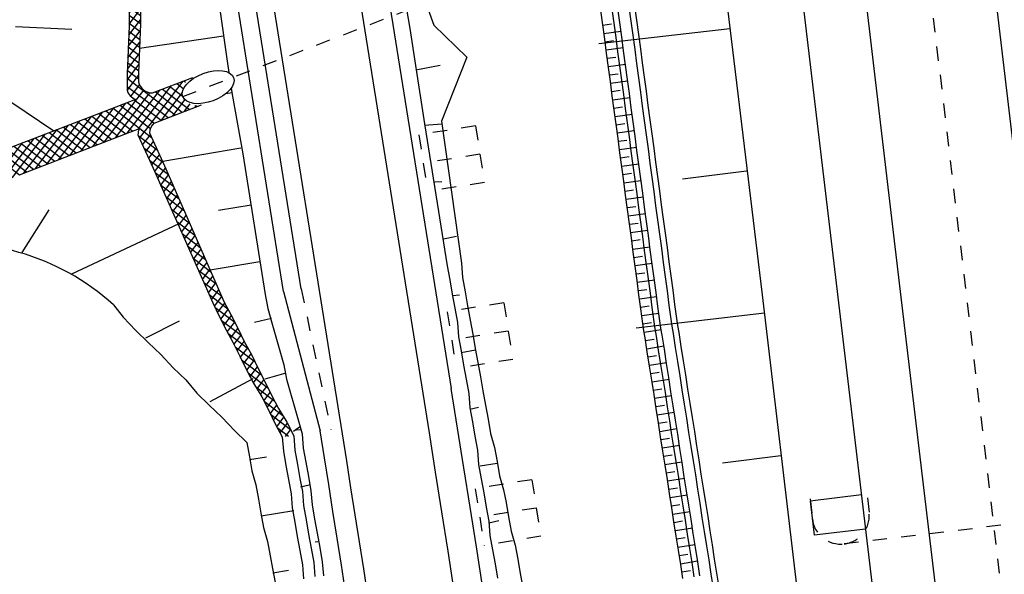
# Model space of a CAD drawing. Extents: x 447693 to 448165, y 439527 to 440695.
# Tile 30 of 88: x 447883 to 447917, y 439817 to 439837. Entities that reach past the tile are written whole.
import ezdxf

# ---------------------------------------------------------------- set-up
doc = ezdxf.new("R2010")
doc.units = 0
doc.header["$LTSCALE"] = 2
doc.header["$MEASUREMENT"] = 0
for name, pattern in [('ACAD_ISO05W100', [0.5, 0.25, -0.25]), ('ACAD_ISO10W100W', [0.5, 0.25, -0.25]), ('AUSGEZOGEN', [0]), ('PUNKTX2', [0.5, 0.25, -0.25]), ('STRICHLINIEX2', [0.5, 0.25, -0.25])]:
    doc.linetypes.add(name, pattern=pattern)
doc.layers.get('0').update_dxf_attribs({"linetype": 'AUSGEZOGEN'})
for name, color, linetype in [('DB-Bahnachse', 7, 'CONTINUOUS'), ('DB-Durchlässe', 15, 'CONTINUOUS'), ('DB-Gleisachse', 7, 'CONTINUOUS'), ('DB-GRABEN', 15, 'AUSGEZOGEN'), ('DB-HZV-Stützscheiben', 15, 'CONTINUOUS'), ('DB-Ingenieurbauwerke', 15, 'CONTINUOUS'), ('DB-Kabelanlagen', 15, 'CONTINUOUS'), ('DB-Regenrückhaltebecken_605', 15, 'CONTINUOUS'), ('DB-Wegboeschungen', 15, 'CONTINUOUS'), ('DB-Wege', 15, 'CONTINUOUS'), ('FBRTOP', 250, 'AUSGEZOGEN')]:
    doc.layers.add(name, color=color, linetype=linetype)

# ---------------------------------------------------------------- blocks, each defined once
blk = doc.blocks.new('*X370')
at = {"color": 0, "linetype": 'ByBlock'}
for p, q in [((-116557, -147207), (-116557, -147207)), ((-115596, -147200), (-115544, -147148)), ((-115538, -147171), (-115581, -147128)), ((-116496, -147465), (-116440, -147409)), ((-115145, -148837), (-116490, -147492)), ((-116436, -147722), (-116248, -147535)), ((-116375, -147979), (-115942, -147546)), ((-116314, -148237), (-115483, -147406)), ((-115243, -148420), (-116099, -147565)), ((-115341, -148004), (-115840, -147505)), ((-115440, -147587), (-115671, -147356)), ((-115046, -149254), (-116392, -147908)), ((-116253, -148494), (-115422, -147663)), ((-116192, -148752), (-115361, -147920)), ((-114948, -149670), (-116293, -148325)), ((-116131, -149009), (-115300, -148178)), ((-116071, -149266), (-115240, -148435)), ((-114849, -150087), (-116195, -148742)), ((-116010, -149524), (-115179, -148693)), ((-115949, -149781), (-115118, -148950)), ((-114751, -150504), (-116096, -149158)), ((-115888, -150039), (-115057, -149207)), ((-114652, -150920), (-115998, -149575)), ((-115827, -150296), (-114996, -149465)), ((-114554, -151337), (-115899, -149992)), ((-115767, -150553), (-114935, -149722)), ((-115706, -150811), (-114875, -149980)), ((-115645, -151068), (-114814, -150237)), ((-114455, -151754), (-115801, -150408)), ((-115584, -151325), (-114753, -150494)), ((-114357, -152170), (-115702, -150825)), ((-115523, -151583), (-114692, -150752)), ((-115462, -151840), (-114631, -151009)), ((-114258, -152587), (-115604, -151242)), ((-115402, -152098), (-114571, -151266)), ((-114160, -153004), (-115506, -151658)), ((-115341, -152355), (-114510, -151524)), ((-114062, -153420), (-115407, -152075)), ((-115280, -152612), (-114449, -151781)), ((-115219, -152870), (-114388, -152039)), ((-115158, -153127), (-114327, -152296)), ((-113963, -153837), (-115309, -152491)), ((-115098, -153384), (-114266, -152553)), ((-113865, -154254), (-115210, -152908)), ((-115037, -153642), (-114206, -152811)), ((-114976, -153899), (-114145, -153068)), ((-113766, -154670), (-115112, -153325)), ((-114915, -154157), (-114084, -153325)), ((-113668, -155087), (-115013, -153741)), ((-114854, -154414), (-114023, -153583)), ((-113569, -155504), (-114915, -154158)), ((-114794, -154671), (-113962, -153840)), ((-114733, -154929), (-113902, -154098)), ((-114672, -155186), (-113841, -154355)), ((-113471, -155920), (-114816, -154575)), ((-114611, -155444), (-113780, -154612)), ((-113372, -156337), (-114718, -154991)), ((-114550, -155701), (-113719, -154870)), ((-114489, -155958), (-113658, -155127)), ((-113274, -156753), (-114619, -155408)), ((-114429, -156216), (-113597, -155385)), ((-113176, -157170), (-114521, -155825)), ((-114368, -156473), (-113537, -155642)), ((-114307, -156730), (-113476, -155899)), ((-114246, -156988), (-113415, -156157)), ((-113077, -157587), (-114423, -156241)), ((-114185, -157245), (-113354, -156414)), ((-112979, -158003), (-114324, -156658)), ((-114125, -157503), (-113293, -156671)), ((-112880, -158420), (-114226, -157075)), ((-114064, -157760), (-113233, -156929)), ((-114003, -158017), (-113172, -157186)), ((-112782, -158837), (-114127, -157491)), ((-113942, -158275), (-113111, -157444)), ((-112683, -159253), (-114029, -157908)), ((-113881, -158532), (-113050, -157701)), ((-113820, -158789), (-112989, -157958)), ((-113760, -159047), (-112928, -158216)), ((-112585, -159670), (-113930, -158325)), ((-113699, -159304), (-112868, -158473)), ((-112486, -160087), (-113832, -158741)), ((-113638, -159562), (-112807, -158730)), ((-112388, -160503), (-113733, -159158)), ((-113577, -159819), (-112746, -158988)), ((-113516, -160076), (-112685, -159245)), ((-112289, -160920), (-113635, -159574)), ((-113456, -160334), (-112624, -159503)), ((-112191, -161337), (-113536, -159991)), ((-113395, -160591), (-112564, -159760)), ((-113334, -160849), (-112503, -160017)), ((-113273, -161106), (-112442, -160275)), ((-112093, -161753), (-113438, -160408)), ((-113212, -161363), (-112381, -160532)), ((-111994, -162170), (-113340, -160824)), ((-113151, -161621), (-112320, -160790)), ((-111896, -162587), (-113241, -161241)), ((-113091, -161878), (-112259, -161047)), ((-113030, -162135), (-112199, -161304)), ((-111797, -163003), (-113143, -161658)), ((-112969, -162393), (-112138, -161562)), ((-112908, -162650), (-112077, -161819)), ((-111699, -163420), (-113044, -162074)), ((-112847, -162908), (-112016, -162076)), ((-112787, -163165), (-111955, -162334)), ((-111600, -163837), (-112946, -162491)), ((-112726, -163422), (-111895, -162591)), ((-111502, -164253), (-112847, -162908)), ((-112665, -163680), (-111834, -162849)), ((-111403, -164670), (-112749, -163324)), ((-112604, -163937), (-111773, -163106)), ((-112543, -164194), (-111712, -163363)), ((-111413, -164978), (-112650, -163741)), ((-112482, -164452), (-111651, -163621)), ((-112422, -164709), (-111590, -163878)), ((-111672, -165038), (-112552, -164158)), ((-112361, -164967), (-111530, -164135)), ((-112247, -165171), (-111469, -164393)), ((-111930, -165098), (-112454, -164574)), ((-111833, -165075), (-111408, -164650)), ((-112188, -165158), (-112355, -164991)), ((-111419, -164980), (-111347, -164908))]:
    blk.add_line(p, q, dxfattribs=at)
blk = doc.blocks.new('*X385')
at = {"color": 0, "linetype": 'ByBlock'}
for p, q in [((-104565, -146034), (-103946, -145414)), ((-104105, -145876), (-104397, -145584)), ((-103874, -145789), (-104172, -145491)), ((-104079, -145866), (-103727, -145514)), ((-103727, -145617), (-103934, -145411)), ((-105576, -146409), (-104995, -145827)), ((-104817, -146119), (-105077, -145858)), ((-105044, -146195), (-104460, -145611)), ((-104579, -146039), (-104846, -145771)), ((-104341, -145958), (-104620, -145680)), ((-106585, -146781), (-105965, -146162)), ((-105964, -146563), (-106265, -146262)), ((-106101, -146615), (-105486, -146001)), ((-105733, -146476), (-106026, -146182)), ((-105510, -146380), (-105788, -146102)), ((-105288, -146284), (-105550, -146022)), ((-105055, -146199), (-105312, -145942)), ((-107567, -147126), (-106938, -146497)), ((-106909, -146890), (-107203, -146597)), ((-107064, -146942), (-106445, -146322)), ((-106671, -146810), (-106971, -146510)), ((-106433, -146730), (-106740, -146423)), ((-106195, -146650), (-106503, -146342)), ((-108531, -147454), (-107912, -146835)), ((-107847, -147225), (-108155, -146917)), ((-108052, -147293), (-107432, -146674)), ((-107611, -147143), (-107917, -146837)), ((-107380, -147056), (-107679, -146757)), ((-107148, -146970), (-107441, -146677)), ((-109883, -147851), (-109327, -147296)), ((-109436, -147722), (-108882, -147169)), ((-109051, -147612), (-109358, -147305)), ((-108804, -147540), (-109111, -147234)), ((-108988, -147594), (-108404, -147009)), ((-108562, -147465), (-108863, -147164)), ((-108324, -147385), (-108618, -147090)), ((-108086, -147305), (-108388, -147003)), ((-110777, -148109), (-110217, -147550)), ((-110039, -147897), (-110349, -147587)), ((-110330, -147980), (-109772, -147423)), ((-109792, -147825), (-110101, -147517)), ((-109545, -147754), (-109854, -147446)), ((-109298, -147683), (-109606, -147375)), ((-112118, -148496), (-111552, -147930)), ((-111671, -148367), (-111107, -147803)), ((-111274, -148253), (-111587, -147940)), ((-111027, -148181), (-111339, -147869)), ((-111224, -148238), (-110662, -147676)), ((-110780, -148110), (-111092, -147799)), ((-110533, -148039), (-110844, -147728)), ((-110286, -147968), (-110596, -147658)), ((-113460, -148883), (-112887, -148310)), ((-113013, -148754), (-112442, -148183)), ((-112509, -148609), (-112825, -148293)), ((-112262, -148537), (-112578, -148222)), ((-112565, -148625), (-111997, -148057)), ((-112015, -148466), (-112330, -148152)), ((-111768, -148395), (-112082, -148081)), ((-111521, -148324), (-111835, -148010)), ((-114369, -149156), (-113780, -148567)), ((-113743, -148966), (-114058, -148651)), ((-113913, -149018), (-113332, -148437)), ((-113497, -148894), (-113814, -148577)), ((-113250, -148822), (-113568, -148504)), ((-113003, -148751), (-113321, -148434)), ((-112756, -148680), (-113073, -148363)), ((-115179, -148693), (-115179, -148692)), ((-114719, -149262), (-115145, -148837)), ((-115118, -148950), (-115009, -148841)), ((-115057, -149207), (-114694, -148844)), ((-114826, -149295), (-114237, -148706)), ((-114475, -149188), (-114790, -148873)), ((-114231, -149114), (-114546, -148799)), ((-113987, -149040), (-114302, -148725))]:
    blk.add_line(p, q, dxfattribs=at)
blk = doc.blocks.new('*X386')
at = {"color": 0, "linetype": 'ByBlock'}
for p, q in [((-133685, -146198), (-133551, -146064)), ((-133403, -146488), (-133685, -146207)), ((-133625, -146456), (-133274, -146105)), ((-133031, -146543), (-133502, -146071)), ((-133347, -146496), (-132996, -146145)), ((-132658, -146597), (-133130, -146126)), ((-133070, -146537), (-132718, -146186)), ((-132792, -146578), (-132441, -146226)), ((-132285, -146652), (-132757, -146180)), ((-132514, -146618), (-132163, -146267)), ((-131912, -146706), (-132384, -146235)), ((-132237, -146659), (-131886, -146308)), ((-131540, -146761), (-132011, -146289)), ((-131959, -146700), (-131608, -146348)), ((-131682, -146740), (-131330, -146389)), ((-131167, -146815), (-131639, -146344)), ((-131404, -146781), (-131053, -146429)), ((-130794, -146870), (-131266, -146398)), ((-131127, -146821), (-130775, -146470)), ((-130421, -146925), (-130893, -146453)), ((-130849, -146862), (-130498, -146511)), ((-130571, -146903), (-130220, -146551)), ((-130049, -146979), (-130520, -146507)), ((-130294, -146943), (-129943, -146592)), ((-129676, -147034), (-130148, -146562)), ((-129303, -147088), (-129775, -146616)), ((-130016, -146984), (-129665, -146633)), ((-129739, -147024), (-129387, -146673)), ((-129461, -147065), (-129110, -146714)), ((-128931, -147143), (-129402, -146671)), ((-129183, -147106), (-128832, -146754)), ((-128542, -147213), (-129029, -146726)), ((-128906, -147146), (-128563, -146804)), ((-128125, -147311), (-128655, -146782)), ((-128633, -147192), (-128306, -146865)), ((-128376, -147252), (-128049, -146926)), ((-127709, -147409), (-128238, -146881)), ((-128118, -147313), (-127792, -146987)), ((-127861, -147374), (-127535, -147048)), ((-127293, -147507), (-127820, -146980)), ((-127603, -147434), (-127277, -147109)), ((-126877, -147605), (-127403, -147079)), ((-127345, -147495), (-127020, -147170)), ((-127088, -147556), (-126763, -147231)), ((-126461, -147703), (-126986, -147178)), ((-126830, -147616), (-126506, -147292)), ((-126045, -147801), (-126569, -147277)), ((-126573, -147677), (-126248, -147353)), ((-126315, -147737), (-125991, -147414)), ((-125629, -147899), (-126152, -147375)), ((-126057, -147798), (-125734, -147475)), ((-125800, -147859), (-125477, -147536)), ((-125213, -147997), (-125735, -147474)), ((-125542, -147919), (-125220, -147597)), ((-124797, -148095), (-125318, -147573)), ((-125285, -147980), (-124962, -147658)), ((-125027, -148040), (-124705, -147719)), ((-124381, -148192), (-124901, -147672)), ((-124769, -148101), (-124448, -147780)), ((-124512, -148162), (-124191, -147840)), ((-123964, -148290), (-124484, -147771)), ((-124254, -148222), (-123934, -147901)), ((-123560, -148377), (-124067, -147870)), ((-123997, -148283), (-123676, -147962)), ((-123187, -148432), (-123653, -147965)), ((-123739, -148343), (-123398, -148002)), ((-123468, -148390), (-123121, -148043)), ((-122814, -148486), (-123281, -148020)), ((-123190, -148431), (-122843, -148084)), ((-122913, -148472), (-122565, -148124)), ((-122441, -148541), (-122908, -148074)), ((-122635, -148512), (-122288, -148165)), ((-122069, -148595), (-122535, -148129)), ((-122358, -148553), (-122010, -148206)), ((-121696, -148650), (-122162, -148183)), ((-122080, -148594), (-121733, -148246)), ((-121802, -148634), (-121455, -148287)), ((-121323, -148704), (-121790, -148238)), ((-121525, -148675), (-121177, -148327)), ((-120950, -148759), (-121417, -148292)), ((-121247, -148715), (-120900, -148368)), ((-120578, -148813), (-121044, -148347)), ((-120970, -148756), (-120622, -148409)), ((-120692, -148797), (-120345, -148449)), ((-120205, -148868), (-120671, -148401)), ((-120414, -148837), (-120067, -148490)), ((-119832, -148922), (-120299, -148456)), ((-120137, -148878), (-119790, -148530)), ((-119460, -148977), (-119926, -148511)), ((-119859, -148918), (-119512, -148571)), ((-119582, -148959), (-119234, -148612)), ((-119087, -149031), (-119553, -148565)), ((-119304, -149000), (-118957, -148652)), ((-118714, -149086), (-119180, -148620)), ((-118329, -149152), (-118808, -148674)), ((-119027, -149040), (-118679, -148693)), ((-118749, -149081), (-118408, -148740)), ((-118476, -149126), (-118137, -148788)), ((-117942, -149222), (-118427, -148737)), ((-118206, -149174), (-117867, -148835)), ((-117554, -149291), (-118041, -148804)), ((-117936, -149223), (-117596, -148882)), ((-117666, -149271), (-117325, -148930)), ((-117167, -149360), (-117655, -148872)), ((-117396, -149319), (-117054, -148977)), ((-116791, -149418), (-117269, -148940)), ((-117127, -149368), (-116777, -149018)), ((-116429, -149462), (-116888, -149003)), ((-116851, -149410), (-116192, -148752)), ((-116570, -149448), (-116131, -149009)), ((-116206, -149367), (-116561, -149012)), ((-116096, -149158), (-116362, -148892)), ((-116195, -148742), (-116245, -148692))]:
    blk.add_line(p, q, dxfattribs=at)

msp = doc.modelspace()

# ---------------------------------------------------------------- linework, layer by layer
at = {"layer": 'DB-Bahnachse', "linetype": 'ACAD_ISO10W100W'}
msp.add_line((447913.823, 439843.659), (447918.904, 439800.951), dxfattribs=at)
at = {"layer": 'DB-Durchlässe', "linetype": 'STRICHLINIEX2'}
msp.add_line((447888.48, 439833.969), (447940.761, 439854.11), dxfattribs=at)
at = {"layer": 'DB-Durchlässe', "linetype": 'Continuous'}
msp.add_ellipse((447889.366, 439834.299), major_axis=(0.886, 0.332), ratio=0.534106, start_param=0, end_param=6.283185, dxfattribs=at)
at = {"layer": 'DB-Gleisachse', "linetype": 'Continuous'}
for p, q in [((447915.949, 439844.771), (447917.911, 439828.168)), ((447911.614, 439843.111), (447913.441, 439827.654)), ((447913.441, 439827.654), (447915.096, 439813.752))]:
    msp.add_line(p, q, dxfattribs=at)
at = {"layer": 'DB-GRABEN', "linetype": 'Continuous'}
for p, q in [((447905.695, 439851.874), (447908.678, 439827.052)), ((447907.556, 439836.335), (447902.986, 439835.808)), ((447887.425, 439834.099), (447888.826, 439834.638)), ((447885.735, 439833.45), (447886.837, 439833.873)), ((447887.476, 439833.047), (447889.133, 439833.684)), ((447882.337, 439832.144), (447886.007, 439833.554)), ((447882.78, 439831.243), (447886.785, 439832.782)), ((447886.664, 439832.736), (447886.964, 439832.851)), ((447908.133, 439831.368), (447905.901, 439831.086)), ((447908.678, 439827.052), (447910.334, 439813.15)), ((447908.76, 439826.407), (447904.289, 439825.893)), ((447892.343, 439822.295), (447892.585, 439822.473)), ((447909.337, 439821.441), (447907.303, 439821.184))]:
    msp.add_line(p, q, dxfattribs=at)
at = {"layer": 'DB-HZV-Stützscheiben', "linetype": 'PUNKTX2'}
for p, q in [((447898.684, 439832.947), (447896.709, 439832.632)), ((447898.684, 439832.947), (447898.999, 439830.972)), ((447896.709, 439832.632), (447897.024, 439830.657)), ((447898.999, 439830.972), (447897.024, 439830.657)), ((447899.674, 439826.776), (447897.699, 439826.461)), ((447899.674, 439826.776), (447899.989, 439824.801)), ((447897.699, 439826.461), (447898.014, 439824.486)), ((447899.989, 439824.801), (447898.014, 439824.486)), ((447900.65, 439820.603), (447898.675, 439820.288)), ((447900.65, 439820.603), (447900.966, 439818.628)), ((447898.675, 439820.288), (447898.991, 439818.313)), ((447900.966, 439818.628), (447898.991, 439818.313))]:
    msp.add_line(p, q, dxfattribs=at)
at = {"layer": 'DB-HZV-Stützscheiben', "linetype": 'ACAD_ISO05W100'}
for p, q in [((447898.842, 439831.96), (447896.867, 439831.645)), ((447899.831, 439825.789), (447897.856, 439825.473)), ((447900.808, 439819.615), (447898.833, 439819.3))]:
    msp.add_line(p, q, dxfattribs=at)
at = {"layer": 'DB-Ingenieurbauwerke', "linetype": 'Continuous'}
for p, q in [((447907.114, 439862.373), (447916.08, 439787.026)), ((447912.148, 439820.07), (447910.361, 439819.858)), ((447910.361, 439819.858), (447910.502, 439818.666)), ((447912.29, 439818.879), (447910.502, 439818.666))]:
    msp.add_line(p, q, dxfattribs=at)
at = {"layer": 'DB-Kabelanlagen', "linetype": 'STRICHLINIEX2'}
for p, q in [((447910.352, 439819.932), (447910.434, 439819.237)), ((447912.355, 439819.968), (447912.414, 439819.472)), ((447921.972, 439819.603), (447911.546, 439818.362))]:
    msp.add_line(p, q, dxfattribs=at)
for centre, start_param, end_param in [((447911.427, 439819.355), 2.474795, 4.045422), ((447911.421, 439819.354), 4.045563, 5.616374)]:
    msp.add_ellipse(centre, major_axis=(0.707, 0.707), ratio=1, start_param=start_param, end_param=end_param, dxfattribs=at)
at = {"layer": 'DB-Regenrückhaltebecken_605', "linetype": 'Continuous'}
for p, q in [((447904.117, 439836.605), (447904.05, 439837.1)), ((447904.315, 439836.631), (447904.248, 439837.127)), ((447903.125, 439836.472), (447903.059, 439836.967)), ((447903.522, 439836.525), (447903.455, 439837.021)), ((447903.72, 439836.552), (447903.654, 439837.047)), ((447903.192, 439835.976), (447903.125, 439836.472)), ((447903.127, 439836.462), (447903.424, 439836.503)), ((447903.588, 439836.029), (447903.522, 439836.525)), ((447903.787, 439836.056), (447903.72, 439836.552)), ((447904.183, 439836.109), (447904.117, 439836.605)), ((447904.381, 439836.136), (447904.315, 439836.631)), ((447903.166, 439836.173), (447903.76, 439836.255)), ((447903.853, 439835.56), (447903.787, 439836.056)), ((447904.249, 439835.614), (447904.183, 439836.109)), ((447904.448, 439835.64), (447904.381, 439836.136)), ((447903.258, 439835.481), (447903.192, 439835.976)), ((447903.204, 439835.883), (447903.501, 439835.925)), ((447903.655, 439835.534), (447903.588, 439836.029)), ((447903.243, 439835.594), (447903.837, 439835.677)), ((447903.325, 439834.985), (447903.258, 439835.481)), ((447903.721, 439835.038), (447903.655, 439835.534)), ((447903.919, 439835.065), (447903.853, 439835.56)), ((447904.316, 439835.118), (447904.249, 439835.614)), ((447904.514, 439835.145), (447904.448, 439835.64)), ((447903.282, 439835.305), (447903.579, 439835.346)), ((447903.321, 439835.015), (447903.915, 439835.098)), ((447903.788, 439834.543), (447903.721, 439835.038)), ((447903.986, 439834.569), (447903.919, 439835.065)), ((447904.382, 439834.622), (447904.316, 439835.118)), ((447904.58, 439834.649), (447904.514, 439835.145)), ((447903.391, 439834.49), (447903.325, 439834.985)), ((447903.359, 439834.726), (447903.657, 439834.767)), ((447903.458, 439833.994), (447903.391, 439834.49)), ((447903.398, 439834.436), (447903.993, 439834.519)), ((447903.854, 439834.047), (447903.788, 439834.543)), ((447904.052, 439834.074), (447903.986, 439834.569)), ((447904.449, 439834.127), (447904.382, 439834.622)), ((447904.647, 439834.153), (447904.58, 439834.649)), ((447903.437, 439834.147), (447903.734, 439834.188)), ((447903.524, 439833.498), (447903.458, 439833.994)), ((447903.92, 439833.552), (447903.854, 439834.047)), ((447904.119, 439833.578), (447904.052, 439834.074)), ((447904.515, 439833.631), (447904.449, 439834.127)), ((447904.713, 439833.658), (447904.647, 439834.153)), ((447903.476, 439833.858), (447904.07, 439833.94)), ((447904.582, 439833.136), (447904.515, 439833.631)), ((447904.78, 439833.162), (447904.713, 439833.658)), ((447903.515, 439833.568), (447903.812, 439833.61)), ((447903.59, 439833.003), (447903.524, 439833.498)), ((447903.553, 439833.279), (447904.148, 439833.361)), ((447903.987, 439833.056), (447903.92, 439833.552)), ((447904.185, 439833.083), (447904.119, 439833.578)), ((447903.657, 439832.507), (447903.59, 439833.003)), ((447903.592, 439832.989), (447903.889, 439833.031)), ((447904.053, 439832.56), (447903.987, 439833.056)), ((447904.252, 439832.587), (447904.185, 439833.083)), ((447904.648, 439832.64), (447904.582, 439833.136)), ((447904.846, 439832.667), (447904.78, 439833.162)), ((447903.631, 439832.7), (447904.225, 439832.783)), ((447904.714, 439832.145), (447904.648, 439832.64)), ((447904.913, 439832.171), (447904.846, 439832.667)), ((447903.723, 439832.012), (447903.657, 439832.507)), ((447903.67, 439832.411), (447903.967, 439832.452)), ((447904.12, 439832.065), (447904.053, 439832.56)), ((447904.318, 439832.091), (447904.252, 439832.587)), ((447903.709, 439832.121), (447904.303, 439832.204)), ((447903.79, 439831.516), (447903.723, 439832.012)), ((447904.186, 439831.569), (447904.12, 439832.065)), ((447904.384, 439831.596), (447904.318, 439832.091)), ((447904.781, 439831.649), (447904.714, 439832.145)), ((447904.979, 439831.676), (447904.913, 439832.171)), ((447903.747, 439831.832), (447904.045, 439831.873)), ((447903.786, 439831.542), (447904.38, 439831.625)), ((447904.451, 439831.1), (447904.384, 439831.596)), ((447904.847, 439831.153), (447904.781, 439831.649)), ((447905.045, 439831.18), (447904.979, 439831.676)), ((447903.856, 439831.021), (447903.79, 439831.516)), ((447903.825, 439831.253), (447904.122, 439831.294)), ((447904.253, 439831.074), (447904.186, 439831.569)), ((447903.923, 439830.525), (447903.856, 439831.021)), ((447903.864, 439830.964), (447904.458, 439831.046)), ((447904.319, 439830.578), (447904.253, 439831.074)), ((447904.517, 439830.605), (447904.451, 439831.1)), ((447904.914, 439830.658), (447904.847, 439831.153)), ((447905.112, 439830.684), (447905.045, 439831.18)), ((447903.903, 439830.674), (447904.2, 439830.716)), ((447904.385, 439830.083), (447904.319, 439830.578)), ((447904.584, 439830.109), (447904.517, 439830.605)), ((447904.98, 439830.162), (447904.914, 439830.658)), ((447905.178, 439830.189), (447905.112, 439830.684)), ((447903.989, 439830.029), (447903.923, 439830.525)), ((447903.941, 439830.385), (447904.536, 439830.468)), ((447903.98, 439830.096), (447904.277, 439830.137)), ((447904.055, 439829.534), (447903.989, 439830.029)), ((447904.019, 439829.806), (447904.613, 439829.889)), ((447904.452, 439829.587), (447904.385, 439830.083)), ((447904.65, 439829.614), (447904.584, 439830.109)), ((447905.047, 439829.667), (447904.98, 439830.162)), ((447905.245, 439829.693), (447905.178, 439830.189)), ((447904.122, 439829.038), (447904.055, 439829.534)), ((447904.058, 439829.517), (447904.355, 439829.558)), ((447904.518, 439829.091), (447904.452, 439829.587)), ((447904.717, 439829.118), (447904.65, 439829.614)), ((447905.113, 439829.171), (447905.047, 439829.667)), ((447905.311, 439829.198), (447905.245, 439829.693)), ((447904.097, 439829.227), (447904.691, 439829.31)), ((447905.179, 439828.676), (447905.113, 439829.171)), ((447905.378, 439828.702), (447905.311, 439829.198)), ((447904.188, 439828.543), (447904.122, 439829.038)), ((447904.135, 439828.938), (447904.432, 439828.979)), ((447904.585, 439828.596), (447904.518, 439829.091)), ((447904.783, 439828.623), (447904.717, 439829.118)), ((447904.174, 439828.649), (447904.768, 439828.731)), ((447904.255, 439828.047), (447904.188, 439828.543)), ((447904.651, 439828.1), (447904.585, 439828.596)), ((447904.849, 439828.127), (447904.783, 439828.623)), ((447905.246, 439828.18), (447905.179, 439828.676)), ((447905.444, 439828.207), (447905.378, 439828.702)), ((447904.213, 439828.359), (447904.51, 439828.401)), ((447904.252, 439828.07), (447904.846, 439828.152)), ((447905.312, 439827.685), (447905.246, 439828.18)), ((447905.51, 439827.711), (447905.444, 439828.207)), ((447904.321, 439827.552), (447904.255, 439828.047)), ((447904.29, 439827.78), (447904.588, 439827.822)), ((447904.718, 439827.605), (447904.651, 439828.1)), ((447904.916, 439827.631), (447904.849, 439828.127)), ((447904.388, 439827.056), (447904.321, 439827.552)), ((447904.329, 439827.491), (447904.924, 439827.574)), ((447904.784, 439827.109), (447904.718, 439827.605)), ((447904.982, 439827.136), (447904.916, 439827.631)), ((447905.379, 439827.189), (447905.312, 439827.685)), ((447905.577, 439827.216), (447905.51, 439827.711)), ((447904.368, 439827.202), (447904.665, 439827.243)), ((447904.85, 439826.614), (447904.784, 439827.109)), ((447905.049, 439826.64), (447904.982, 439827.136)), ((447905.445, 439826.693), (447905.379, 439827.189)), ((447905.643, 439826.72), (447905.577, 439827.216)), ((447904.454, 439826.561), (447904.388, 439827.056)), ((447904.407, 439826.913), (447905.001, 439826.994)), ((447904.445, 439826.625), (447904.743, 439826.664)), ((447904.488, 439826.304), (447904.454, 439826.561)), ((447904.884, 439826.363), (447904.85, 439826.614)), ((447905.082, 439826.39), (447905.049, 439826.64)), ((447905.478, 439826.448), (447905.445, 439826.693)), ((447905.512, 439826.202), (447905.478, 439826.448)), ((447905.676, 439826.475), (447905.643, 439826.72)), ((447905.71, 439826.231), (447905.676, 439826.475)), ((447904.484, 439826.335), (447905.078, 439826.415)), ((447904.524, 439826.047), (447904.488, 439826.304)), ((447904.525, 439826.042), (447904.821, 439826.086)), ((447904.919, 439826.111), (447904.884, 439826.363)), ((447904.957, 439825.862), (447904.919, 439826.111)), ((447905.117, 439826.14), (447905.082, 439826.39)), ((447905.155, 439825.893), (447905.117, 439826.14)), ((447905.55, 439825.955), (447905.512, 439826.202)), ((447905.747, 439825.986), (447905.71, 439826.231)), ((447904.562, 439825.8), (447904.524, 439826.047)), ((447904.601, 439825.553), (447904.562, 439825.8)), ((447904.57, 439825.751), (447905.162, 439825.844)), ((447904.997, 439825.615), (447904.957, 439825.862)), ((447905.194, 439825.646), (447905.155, 439825.893)), ((447905.589, 439825.708), (447905.55, 439825.955)), ((447905.787, 439825.74), (447905.747, 439825.986)), ((447905.864, 439825.245), (447905.787, 439825.74)), ((447904.679, 439825.059), (447904.601, 439825.553)), ((447904.616, 439825.461), (447904.912, 439825.509)), ((447905.074, 439825.121), (447904.997, 439825.615)), ((447905.272, 439825.152), (447905.194, 439825.646)), ((447905.667, 439825.214), (447905.589, 439825.708)), ((447904.661, 439825.173), (447905.254, 439825.268)), ((447904.756, 439824.565), (447904.679, 439825.059)), ((447905.152, 439824.627), (447905.074, 439825.121)), ((447905.349, 439824.658), (447905.272, 439825.152)), ((447905.744, 439824.721), (447905.667, 439825.214)), ((447905.942, 439824.752), (447905.864, 439825.245)), ((447904.706, 439824.884), (447905.003, 439824.932)), ((447905.822, 439824.227), (447905.744, 439824.721)), ((447906.019, 439824.258), (447905.942, 439824.752)), ((447904.752, 439824.596), (447905.344, 439824.691)), ((447904.834, 439824.071), (447904.756, 439824.565)), ((447905.229, 439824.134), (447905.152, 439824.627)), ((447905.427, 439824.165), (447905.349, 439824.658)), ((447904.797, 439824.307), (447905.093, 439824.355)), ((447904.912, 439823.578), (447904.834, 439824.071)), ((447904.842, 439824.019), (447905.435, 439824.114)), ((447905.307, 439823.64), (447905.229, 439824.134)), ((447905.504, 439823.671), (447905.427, 439824.165)), ((447905.899, 439823.733), (447905.822, 439824.227)), ((447906.097, 439823.764), (447906.019, 439824.258)), ((447904.887, 439823.731), (447905.184, 439823.778)), ((447905.977, 439823.239), (447905.899, 439823.733)), ((447906.175, 439823.27), (447906.097, 439823.764)), ((447904.989, 439823.084), (447904.912, 439823.578)), ((447904.933, 439823.442), (447905.525, 439823.537)), ((447905.384, 439823.146), (447905.307, 439823.64)), ((447905.582, 439823.177), (447905.504, 439823.671)), ((447904.978, 439823.154), (447905.274, 439823.201)), ((447905.067, 439822.59), (447904.989, 439823.084)), ((447905.462, 439822.652), (447905.384, 439823.146)), ((447905.659, 439822.683), (447905.582, 439823.177)), ((447906.054, 439822.745), (447905.977, 439823.239)), ((447906.252, 439822.776), (447906.175, 439823.27)), ((447905.023, 439822.865), (447905.616, 439822.961)), ((447905.539, 439822.158), (447905.462, 439822.652)), ((447905.737, 439822.189), (447905.659, 439822.683)), ((447906.132, 439822.251), (447906.054, 439822.745)), ((447906.33, 439822.282), (447906.252, 439822.776)), ((447905.144, 439822.096), (447905.067, 439822.59)), ((447905.069, 439822.577), (447905.365, 439822.624)), ((447905.114, 439822.288), (447905.706, 439822.384)), ((447905.222, 439821.602), (447905.144, 439822.096)), ((447905.159, 439822), (447905.455, 439822.048)), ((447905.617, 439821.664), (447905.539, 439822.158)), ((447905.814, 439821.695), (447905.737, 439822.189)), ((447906.21, 439821.757), (447906.132, 439822.251)), ((447906.407, 439821.788), (447906.33, 439822.282)), ((447905.204, 439821.711), (447905.797, 439821.807)), ((447905.694, 439821.17), (447905.617, 439821.664)), ((447905.892, 439821.201), (447905.814, 439821.695)), ((447906.287, 439821.263), (447906.21, 439821.757)), ((447906.485, 439821.294), (447906.407, 439821.788)), ((447905.299, 439821.108), (447905.222, 439821.602)), ((447905.25, 439821.423), (447905.546, 439821.471)), ((447906.562, 439820.8), (447906.485, 439821.294)), ((447905.295, 439821.135), (447905.887, 439821.23)), ((447905.377, 439820.614), (447905.299, 439821.108)), ((447905.772, 439820.676), (447905.694, 439821.17)), ((447905.969, 439820.707), (447905.892, 439821.201)), ((447906.365, 439820.769), (447906.287, 439821.263)), ((447905.34, 439820.846), (447905.636, 439820.894)), ((447905.454, 439820.12), (447905.377, 439820.614)), ((447905.386, 439820.558), (447905.978, 439820.653)), ((447905.849, 439820.182), (447905.772, 439820.676)), ((447906.047, 439820.213), (447905.969, 439820.707)), ((447906.442, 439820.275), (447906.365, 439820.769)), ((447906.64, 439820.306), (447906.562, 439820.8)), ((447905.431, 439820.269), (447905.727, 439820.317)), ((447906.52, 439819.781), (447906.442, 439820.275)), ((447906.717, 439819.812), (447906.64, 439820.306)), ((447905.532, 439819.626), (447905.454, 439820.12)), ((447905.476, 439819.981), (447906.069, 439820.076)), ((447905.927, 439819.688), (447905.849, 439820.182)), ((447906.125, 439819.719), (447906.047, 439820.213)), ((447905.521, 439819.692), (447905.818, 439819.74)), ((447905.609, 439819.132), (447905.532, 439819.626)), ((447906.005, 439819.194), (447905.927, 439819.688)), ((447906.202, 439819.225), (447906.125, 439819.719)), ((447906.597, 439819.287), (447906.52, 439819.781)), ((447906.795, 439819.318), (447906.717, 439819.812)), ((447905.567, 439819.404), (447906.159, 439819.499)), ((447906.28, 439818.731), (447906.202, 439819.225)), ((447906.675, 439818.793), (447906.597, 439819.287)), ((447906.872, 439818.824), (447906.795, 439819.318)), ((447905.687, 439818.638), (447905.609, 439819.132)), ((447905.612, 439819.115), (447905.908, 439819.163)), ((447905.657, 439818.827), (447906.25, 439818.922)), ((447906.082, 439818.7), (447906.005, 439819.194)), ((447905.764, 439818.144), (447905.687, 439818.638)), ((447905.703, 439818.539), (447905.999, 439818.586)), ((447906.16, 439818.206), (447906.082, 439818.7)), ((447906.357, 439818.237), (447906.28, 439818.731)), ((447906.752, 439818.299), (447906.675, 439818.793)), ((447906.95, 439818.33), (447906.872, 439818.824)), ((447905.748, 439818.25), (447906.34, 439818.345)), ((447906.237, 439817.712), (447906.16, 439818.206)), ((447906.435, 439817.743), (447906.357, 439818.237)), ((447906.83, 439817.805), (447906.752, 439818.299)), ((447907.027, 439817.836), (447906.95, 439818.33)), ((447905.842, 439817.65), (447905.764, 439818.144)), ((447905.793, 439817.962), (447906.089, 439818.009)), ((447907.105, 439817.342), (447907.027, 439817.836)), ((447905.838, 439817.673), (447906.431, 439817.769)), ((447905.92, 439817.156), (447905.842, 439817.65)), ((447906.315, 439817.218), (447906.237, 439817.712)), ((447906.512, 439817.249), (447906.435, 439817.743)), ((447906.907, 439817.311), (447906.83, 439817.805)), ((447905.884, 439817.385), (447906.18, 439817.432)), ((447906.985, 439816.817), (447906.907, 439817.311)), ((447907.183, 439816.848), (447907.105, 439817.342))]:
    msp.add_line(p, q, dxfattribs=at)
at = {"layer": 'DB-Wegboeschungen', "linetype": 'Continuous'}
for p, q in [((447887.057, 439841.573), (447887.004, 439836.503)), ((447886.662, 439841.492), (447886.609, 439836.422)), ((447896.121, 439837.923), (447896.396, 439836.339)), ((447896.665, 439838.016), (447897.239, 439836.456)), ((447889.78, 439836.922), (447890.009, 439835.285)), ((447882.648, 439836.412), (447884.611, 439836.315)), ((447886.609, 439836.422), (447886.539, 439834.762)), ((447887.004, 439836.503), (447886.938, 439834.793)), ((447897.239, 439836.456), (447898.38, 439835.342)), ((447889.896, 439836.079), (447886.971, 439835.648)), ((447896.396, 439836.339), (447896.597, 439835.051)), ((447890.009, 439835.285), (447890.085, 439834.805)), ((447896.597, 439835.051), (447896.908, 439833.019)), ((447896.609, 439834.902), (447897.449, 439835.068)), ((447898.38, 439835.342), (447897.502, 439833.116)), ((447886.539, 439834.762), (447886.54, 439834.181)), ((447886.938, 439834.793), (447886.937, 439834.485)), ((447881.278, 439834.601), (447883.978, 439832.774)), ((447890.202, 439834.097), (447889.975, 439834.065)), ((447890.171, 439834.266), (447890.206, 439834.047)), ((447890.206, 439834.047), (447890.57, 439831.969)), ((447896.908, 439833.019), (447897.699, 439828.066)), ((447896.912, 439832.969), (447897.51, 439833.017)), ((447897.502, 439833.116), (447898.193, 439828.155)), ((447886.916, 439832.64), (447887.45, 439831.473)), ((447887.321, 439832.699), (447887.845, 439831.554)), ((447890.505, 439832.165), (447887.783, 439831.7)), ((447890.57, 439831.969), (447891.357, 439827.066)), ((447887.45, 439831.473), (447889.525, 439826.771)), ((447887.845, 439831.554), (447889.924, 439826.802)), ((447897.268, 439830.991), (447897.517, 439831.011)), ((447882.878, 439828.524), (447883.817, 439830.012)), ((447890.861, 439830.186), (447889.723, 439829.997)), ((447888.336, 439829.53), (447884.601, 439827.775)), ((447897.574, 439829.009), (447898.019, 439829.094)), ((447891.168, 439828.204), (447889.435, 439827.918)), ((447898.193, 439828.155), (447898.232, 439827.657)), ((447897.699, 439828.066), (447897.788, 439827.572)), ((447897.788, 439827.572), (447897.877, 439827.077)), ((447898.232, 439827.657), (447898.321, 439827.162)), ((447898.321, 439827.162), (447898.41, 439826.668)), ((447889.525, 439826.771), (447889.763, 439826.288)), ((447889.924, 439826.802), (447890.158, 439826.37)), ((447891.357, 439827.066), (447891.446, 439826.571)), ((447897.877, 439827.077), (447897.966, 439826.582)), ((447897.881, 439827.027), (447898.13, 439827.047)), ((447886.057, 439826.706), (447886.404, 439826.275)), ((447891.446, 439826.571), (447891.585, 439826.081)), ((447897.966, 439826.582), (447898.055, 439826.088)), ((447898.41, 439826.668), (447898.499, 439826.173)), ((447886.404, 439826.275), (447886.842, 439825.808)), ((447887.195, 439825.553), (447888.367, 439826.143)), ((447889.763, 439826.288), (447890.002, 439825.806)), ((447890.158, 439826.37), (447890.397, 439825.887)), ((447891.574, 439826.23), (447890.983, 439826.083)), ((447891.585, 439826.081), (447891.724, 439825.59)), ((447898.055, 439826.088), (447898.094, 439825.589)), ((447898.499, 439826.173), (447898.588, 439825.678)), ((447886.842, 439825.808), (447887.276, 439825.391)), ((447890.002, 439825.806), (447890.237, 439825.373)), ((447890.397, 439825.887), (447890.636, 439825.404)), ((447887.276, 439825.391), (447887.71, 439824.973)), ((447890.636, 439825.404), (447890.87, 439824.971)), ((447891.724, 439825.59), (447891.863, 439825.099)), ((447898.094, 439825.589), (447898.183, 439825.095)), ((447898.588, 439825.678), (447898.678, 439825.184)), ((447890.237, 439825.373), (447890.475, 439824.89)), ((447891.863, 439825.099), (447892.002, 439824.609)), ((447898.183, 439825.095), (447898.272, 439824.6)), ((447898.187, 439825.045), (447898.681, 439825.134)), ((447898.678, 439825.184), (447898.767, 439824.689)), ((447887.71, 439824.973), (447888.148, 439824.506)), ((447890.475, 439824.89), (447890.714, 439824.407)), ((447890.87, 439824.971), (447891.109, 439824.488)), ((447888.148, 439824.506), (447888.582, 439824.089)), ((447890.714, 439824.407), (447890.949, 439823.974)), ((447891.109, 439824.488), (447891.347, 439824.006)), ((447892.002, 439824.609), (447892.091, 439824.114)), ((447898.272, 439824.6), (447898.361, 439824.106)), ((447898.767, 439824.689), (447898.856, 439824.195)), ((447888.582, 439824.089), (447888.97, 439823.618)), ((447890.916, 439824.118), (447889.422, 439823.324)), ((447892.075, 439824.314), (447891.34, 439824.105)), ((447892.091, 439824.114), (447892.23, 439823.624)), ((447898.361, 439824.106), (447898.45, 439823.611)), ((447898.856, 439824.195), (447898.945, 439823.7)), ((447890.949, 439823.974), (447891.237, 439823.495)), ((447891.347, 439824.006), (447891.586, 439823.523)), ((447898.945, 439823.7), (447899.034, 439823.206)), ((447888.97, 439823.618), (447889.404, 439823.201)), ((447891.237, 439823.495), (447891.476, 439823.013)), ((447891.586, 439823.523), (447891.821, 439823.09)), ((447892.23, 439823.624), (447892.365, 439823.183)), ((447898.45, 439823.611), (447898.489, 439823.113)), ((447889.404, 439823.201), (447889.839, 439822.783)), ((447891.476, 439823.013), (447891.714, 439822.53)), ((447891.821, 439823.09), (447892.109, 439822.611)), ((447892.365, 439823.183), (447892.504, 439822.692)), ((447898.489, 439823.113), (447898.578, 439822.618)), ((447898.493, 439823.063), (447898.788, 439823.136)), ((447899.034, 439823.206), (447899.123, 439822.711)), ((447889.839, 439822.783), (447890.277, 439822.316)), ((447892.504, 439822.692), (447892.643, 439822.202)), ((447899.123, 439822.711), (447899.212, 439822.217)), ((447890.277, 439822.316), (447890.711, 439821.899)), ((447891.714, 439822.53), (447891.949, 439822.097)), ((447892.109, 439822.611), (447892.348, 439822.128)), ((447892.581, 439822.347), (447892.432, 439822.335)), ((447898.578, 439822.618), (447898.667, 439822.124)), ((447891.949, 439822.097), (447891.988, 439821.598)), ((447892.348, 439822.128), (447892.387, 439821.63)), ((447892.643, 439822.202), (447892.682, 439821.703)), ((447898.667, 439822.124), (447898.757, 439821.629)), ((447899.212, 439822.217), (447899.351, 439821.726)), ((447890.711, 439821.899), (447890.8, 439821.405)), ((447892.387, 439821.63), (447892.476, 439821.135)), ((447892.682, 439821.703), (447892.771, 439821.209)), ((447898.757, 439821.629), (447898.796, 439821.131)), ((447899.351, 439821.726), (447899.44, 439821.232)), ((447890.8, 439821.405), (447890.889, 439820.91)), ((447890.807, 439821.305), (447891.402, 439821.402)), ((447891.988, 439821.598), (447892.077, 439821.104)), ((447892.077, 439821.104), (447892.166, 439820.609)), ((447892.476, 439821.135), (447892.565, 439820.641)), ((447892.771, 439821.209), (447892.86, 439820.714)), ((447898.796, 439821.131), (447898.885, 439820.636)), ((447898.849, 439821.085), (447899.444, 439821.182)), ((447899.44, 439821.232), (447899.529, 439820.737)), ((447890.889, 439820.91), (447891.028, 439820.419)), ((447892.166, 439820.609), (447892.255, 439820.115)), ((447892.565, 439820.641), (447892.65, 439820.196)), ((447892.86, 439820.714), (447892.949, 439820.219)), ((447898.885, 439820.636), (447898.974, 439820.142)), ((447899.529, 439820.737), (447899.668, 439820.246)), ((447891.028, 439820.419), (447891.117, 439819.925)), ((447892.884, 439820.415), (447892.589, 439820.342)), ((447899.668, 439820.246), (447899.753, 439819.802)), ((447891.117, 439819.925), (447891.206, 439819.43)), ((447892.255, 439820.115), (447892.294, 439819.616)), ((447892.65, 439820.196), (447892.689, 439819.697)), ((447892.949, 439820.219), (447892.988, 439819.721)), ((447898.974, 439820.142), (447899.063, 439819.647)), ((447892.294, 439819.616), (447892.384, 439819.122)), ((447892.689, 439819.697), (447892.778, 439819.203)), ((447892.988, 439819.721), (447893.077, 439819.226)), ((447899.063, 439819.647), (447899.152, 439819.153)), ((447899.753, 439819.802), (447899.842, 439819.307)), ((447891.206, 439819.43), (447891.295, 439818.936)), ((447892.352, 439819.521), (447891.214, 439819.331)), ((447893.077, 439819.226), (447893.167, 439818.732)), ((447899.842, 439819.307), (447899.931, 439818.813)), ((447891.295, 439818.936), (447891.434, 439818.445)), ((447892.384, 439819.122), (447892.473, 439818.627)), ((447892.778, 439819.203), (447892.867, 439818.708)), ((447899.152, 439819.153), (447899.191, 439818.654)), ((447899.156, 439819.103), (447899.501, 439819.18)), ((447892.473, 439818.627), (447892.562, 439818.133)), ((447892.867, 439818.708), (447892.956, 439818.214)), ((447893.167, 439818.732), (447893.256, 439818.237)), ((447899.191, 439818.654), (447899.28, 439818.16)), ((447899.931, 439818.813), (447900.07, 439818.322)), ((447891.434, 439818.445), (447891.523, 439817.951)), ((447892.956, 439818.214), (447893.046, 439817.719)), ((447893.19, 439818.433), (447893.09, 439818.425)), ((447893.256, 439818.237), (447893.345, 439817.743)), ((447900.07, 439818.322), (447900.159, 439817.827)), ((447891.523, 439817.951), (447891.608, 439817.506)), ((447892.562, 439818.133), (447892.651, 439817.638)), ((447899.28, 439818.16), (447899.369, 439817.665)), ((447891.608, 439817.506), (447891.697, 439817.011)), ((447892.651, 439817.638), (447892.69, 439817.14)), ((447893.046, 439817.719), (447893.085, 439817.221)), ((447893.345, 439817.743), (447893.384, 439817.244)), ((447899.369, 439817.665), (447899.458, 439817.171)), ((447900.159, 439817.827), (447900.248, 439817.333)), ((447891.62, 439817.356), (447892.164, 439817.449)), ((447900.248, 439817.333), (447900.337, 439816.838))]:
    msp.add_line(p, q, dxfattribs=at)
for centre, major_axis, start_param, end_param in [((447887.401, 439834.57), (0.333, 0.333), 2.537524, 3.977768), ((447886.978, 439834.298), (0.317, 0.317), 2.570935, 3.6065), ((447887.808, 439832.691), (0.345, 0.345), 1.535599, 2.338687), ((447887.403, 439832.64), (0.345, 0.345), 1.909635, 2.356532), ((447880.498, 439820.567), (8.207, 1.115), 0.699923, 1.617618)]:
    msp.add_ellipse(centre, major_axis=major_axis, ratio=1, start_param=start_param, end_param=end_param, dxfattribs=at)
at = {"layer": 'DB-Wege', "linetype": 'Continuous'}
for p, q in [((447893.894, 439823.149), (447879.424, 439913.748)), ((447897.844, 439823.779), (447884.047, 439910.164)), ((447896.856, 439823.622), (447883.128, 439909.58)), ((447891.987, 439827.163), (447889.621, 439841.975)), ((447892.604, 439827.262), (447890.238, 439842.074)), ((447891.987, 439827.163), (447893.269, 439822.305))]:
    msp.add_line(p, q, dxfattribs=at)
at = {"layer": 'DB-Wege', "linetype": 'PUNKTX2'}
msp.add_line((447892.604, 439827.262), (447893.641, 439822.355), dxfattribs=at)
at = {"layer": 'DB-Wege', "linetype": 'Continuous'}
for major_axis, start_param, end_param in [((1984.304, 269.336), -0.065782, 0.023467), ((1983.313, 269.209), -0.065786, 0.023463), ((1980.341, 268.794), -0.03762, 0.023469), ((1979.599, 268.689), -0.037618, 0.023103)]:
    msp.add_ellipse((445920.406, 439507.957), major_axis=major_axis, ratio=1, start_param=start_param, end_param=end_param, dxfattribs=at)
at = {"layer": 'FBRTOP'}
msp.add_lwpolyline([(447863.757, 440675.122, 0.000001), (447863.91, 440674.157, -0.000001), (447871.768, 440624.779), (447883.554, 440550.71, -0.000005), (447893.375, 440488.987, 0.000006), (447903.196, 440427.263, 0.000001), (447911.053, 440377.884, -0.000001), (447918.911, 440328.506), (447930.697, 440254.437, -0.000002), (447938.554, 440205.059, 0.000002), (447946.411, 440155.68), (447958.197, 440081.611), (447966.054, 440032.233, 0.000001), (447971.947, 439995.199, -0.000001), (447977.84, 439958.164, -0.000005), (447983.732, 439921.13, 0.000005), (447989.625, 439884.096, 0.000004), (447997.482, 439834.718, -0.000003), (448005.34, 439785.34, 0), (448016.799, 439713.325, -0.000001), (448024.983, 439661.892, -0.000001), (448032.84, 439612.513, 0.000002), (448040.697, 439563.134), (448042.115, 439554.224, -0.000002)], format="xyb", dxfattribs=at)
at = {"layer": 'FBRTOP', "const_width": 0.5}
for points in [[(447874.057, 440515.262, 0.001447), (447878.561, 440486.63, 0.000006), (447888.382, 440424.906, 0.000001), (447896.24, 440375.527, -0.000001), (447904.097, 440326.148), (447915.883, 440252.08, -0.000002), (447923.74, 440202.702, 0.000002), (447931.597, 440153.323), (447943.383, 440079.254), (447951.24, 440029.876, 0.000001), (447957.133, 439992.842, -0.000001), (447963.026, 439955.807, -0.000005), (447968.919, 439918.773, 0.000005), (447974.811, 439881.739, 0.000004), (447982.669, 439832.361, -0.000003), (447990.526, 439782.982, 0), (448001.985, 439710.967, -0.000001), (448010.169, 439659.535, -0.000001), (448018.026, 439610.156, 0.000002), (448025.883, 439560.777), (448027.301, 439551.866, -0.000002)], [(447869.981, 440514.593, -0.002287), (447874.611, 440486.001, 0.000006), (447884.432, 440424.278, 0.000001), (447892.289, 440374.899, -0.000001), (447900.147, 440325.52), (447911.933, 440251.452, -0.000002), (447919.79, 440202.073, 0.000002), (447927.647, 440152.695), (447939.433, 440078.626), (447947.29, 440029.248, 0.000001), (447953.183, 439992.213, -0.000001), (447959.076, 439955.179, -0.000005), (447964.968, 439918.145, 0.000005), (447970.861, 439881.111, 0.000004), (447978.718, 439831.732, -0.000003), (447986.576, 439782.354, 0), (447998.035, 439710.339, -0.000001), (448006.219, 439658.907, -0.000001), (448014.076, 439609.528, 0.000002), (448021.933, 439560.149), (448023.351, 439551.238, -0.000002)]]:
    msp.add_lwpolyline(points, format="xyb", dxfattribs=at)

# ---------------------------------------------------------------- block references
at = {"layer": 'DB-GRABEN', "linetype": 'Continuous', "xscale": 0.0009999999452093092, "yscale": 0.000999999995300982, "zscale": 0.001, "rotation": 277.7296829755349}
msp.add_blockref('*X370', (448050.308, 439738.914), dxfattribs=at)
at = {"layer": 'DB-Wegboeschungen', "linetype": 'Continuous', "xscale": 0.0009999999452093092, "yscale": 0.000999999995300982, "zscale": 0.001, "rotation": 277.7296829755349}
for name in ['*X386', '*X385']:
    msp.add_blockref(name, (448050.308, 439738.914), dxfattribs=at)

doc.saveas('drawing.dxf')
